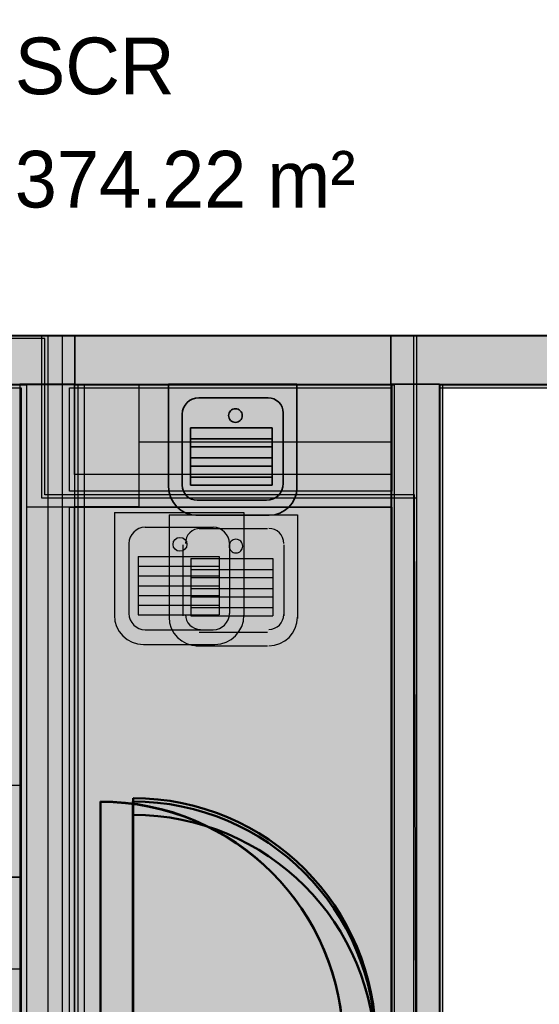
# Model space of a CAD drawing. Header units: metres. Extents: x -1 to 430, y -6 to 31.
# Tile 146 of 154: x 415.78 to 417.38, y 26.16 to 29.21. Entities that reach past the tile are written whole.
import ezdxf

# ---------------------------------------------------------------- set-up
doc = ezdxf.new("R2010")
doc.units = ezdxf.units.M
doc.linetypes.add('CONTINUA', pattern=[0])
for name, color, linetype, lineweight in [('3D P1 MURS EXISTENTS', 7, 'CONTINUA', 25), ('3D P2 MURS', 7, 'CONTINUA', 25), ('3D PA MURS', 7, 'CONTINUA', 25), ('3D PA MURS NOUS', 7, 'CONTINUA', 25), ('3D PB MURS', 7, 'CONTINUA', 25), ('3D PS-1 MUR', 7, 'CONTINUA', 25), ('3D PS-2 MUR', 7, 'CONTINUA', 25), ('3D PS-2 PILARS', 7, 'CONTINUA', 25), ('P1 CONSTRUÏDES REAL D´ACTUACIÓ', 7, 'CONTINUA', 25), ('P1 ESCALES 2D', 7, 'CONTINUA', 25), ('P2 CONSTRUÏDES REAL D´ACTUACIÓ', 7, 'CONTINUA', 25), ('P2 ESCALES 2D', 7, 'CONTINUA', 25), ('PA CONSTRUÏDES REAL', 7, 'CONTINUA', 25), ('PA ESCALES 2D', 7, 'CONTINUA', 25), ('PB CONSTRUÏDES REAL D´ACTUACIÓ', 7, 'CONTINUA', 25), ('PB ESCALES 2D', 7, 'CONTINUA', 25), ('PS-1 CONSTRUÏDES REAL D´ACTUACIÓ', 7, 'CONTINUA', 25), ('PS-1 ESCALES 2D', 7, 'CONTINUA', 25), ('PS-2 CONSTRUÏDES REAL D´ACTUACIÓ', 7, 'CONTINUA', 25)]:
    doc.layers.add(name, color=color, linetype=linetype, lineweight=lineweight)
doc.styles.add('Century Gothic', font='txt')

msp = doc.modelspace()

# ---------------------------------------------------------------- hatches: boundary and pattern name
at = {"layer": '3D P1 MURS EXISTENTS', "linetype": 'CONTINUA', "lineweight": 18, "true_color": 0xa0a0a0, "transparency": 33554687}
for points in [[(426.8464, 28.2282), (401.2904, 28.2282), (401.2607, 28.0782), (426.8153, 28.0782)], [(415.777, 28.0782), (415.777, 25.8895), (415.947, 25.8895), (415.947, 28.0782)], [(417.077, 26.0395), (417.077, 28.0782), (416.927, 28.0782), (416.927, 26.0395)], [(415.947, 27.6995), (416.927, 27.6995), (416.927, 27.7495), (415.947, 27.7495)]]:
    msp.add_hatch(color=253, dxfattribs=at).paths.add_polyline_path(points)
at = {"layer": '3D P2 MURS', "linetype": 'CONTINUA', "lineweight": 18, "true_color": 0xa0a0a0, "transparency": 33554687}
for points in [[(426.8464, 28.2282), (401.2904, 28.2282), (401.2587, 28.0682), (415.7808, 28.0682), (415.7808, 28.0683), (415.9308, 28.0683), (415.9308, 28.0682), (426.8132, 28.0682)], [(415.7808, 28.0683), (415.7808, 25.8895), (415.9308, 25.8895), (415.9308, 28.0683)], [(417.077, 26.0395), (417.077, 28.0682), (416.927, 28.0682), (416.927, 26.0395)], [(415.9308, 27.6995), (416.927, 27.6995), (416.927, 27.7495), (415.9308, 27.7495)]]:
    msp.add_hatch(color=253, dxfattribs=at).paths.add_polyline_path(points)
at = {"layer": '3D PA MURS', "linetype": 'CONTINUA', "lineweight": 18, "true_color": 0xa0a0a0, "transparency": 33554687}
for points in [[(415.9469, 28.2301), (405.7759, 28.2301), (405.7759, 28.0801), (415.9469, 28.0801)], [(421.287, 28.2301), (416.9247, 28.2301), (416.9247, 28.0801), (421.287, 28.0801)], [(415.7769, 28.0801), (415.7769, 25.8896), (415.9469, 25.8896), (415.9469, 28.0801)], [(417.0747, 26.0396), (417.0747, 28.0801), (416.9247, 28.0801), (416.9247, 26.0396)]]:
    msp.add_hatch(color=253, dxfattribs=at).paths.add_polyline_path(points)
at = {"layer": '3D PA MURS NOUS', "linetype": 'CONTINUA', "lineweight": 18, "transparency": 33554687}
msp.add_hatch(color=220, dxfattribs=at).paths.add_polyline_path([(416.9247, 28.2301), (415.9469, 28.2301), (415.9469, 28.0801), (416.9247, 28.0801)])
at = {"layer": '3D PB MURS', "linetype": 'CONTINUA', "lineweight": 18, "true_color": 0xa0a0a0, "transparency": 33554687}
for points in [[(421.2867, 28.2282), (407.2764, 28.2282), (407.2764, 28.0782), (408.7793, 28.0782), (408.7793, 28.0801), (408.8793, 28.0801), (408.8793, 28.0782), (421.2867, 28.0782)], [(415.7764, 28.0782), (415.7764, 25.8908), (415.9464, 25.8908), (415.9464, 28.0782)], [(417.0764, 26.0408), (417.0764, 28.0782), (416.9264, 28.0782), (416.9264, 26.0408)], [(415.9464, 27.7008), (416.9264, 27.7008), (416.9264, 27.8008), (415.9464, 27.8008)]]:
    msp.add_hatch(color=253, dxfattribs=at).paths.add_polyline_path(points)
at = {"layer": '3D PS-1 MUR', "linetype": 'CONTINUA', "lineweight": 18, "true_color": 0xa0a0a0, "transparency": 33554687}
for points in [[(426.8459, 28.2297), (403.2586, 28.2297), (403.2586, 28.0797), (426.8148, 28.0797)], [(415.7771, 28.0797), (415.7771, 26.0407), (415.9571, 26.0407), (415.9571, 28.0797)], [(417.0764, 26.0407), (417.0764, 28.0797), (416.9264, 28.0797), (416.9264, 26.0407)]]:
    msp.add_hatch(color=253, dxfattribs=at).paths.add_polyline_path(points)
at = {"layer": '3D PS-2 MUR', "linetype": 'CONTINUA', "lineweight": 18, "true_color": 0xa0a0a0, "transparency": 33554687}
for points in [[(421.0064, 28.2283), (400.7785, 28.2283), (400.7785, 28.0783), (412.4664, 28.0783), (412.4664, 28.0801), (412.6164, 28.0801), (412.6164, 28.0783), (421.0064, 28.0783)], [(415.7973, 28.0783), (415.7973, 25.9), (415.9773, 25.9), (415.9773, 28.0783)], [(417.0847, 26.05), (417.0847, 28.0783), (416.9347, 28.0783), (416.9347, 26.05)]]:
    msp.add_hatch(color=253, dxfattribs=at).paths.add_polyline_path(points)
at = {"layer": '3D PS-2 PILARS', "linetype": 'CONTINUA', "lineweight": 18, "transparency": 33554687}
msp.add_hatch(color=9, dxfattribs=at).paths.add_polyline_path([(415.7973, 27.7007), (416.1464, 27.7007), (416.1464, 28.0783), (415.7973, 28.0783)])
at = {"layer": 'P1 CONSTRUÏDES REAL D´ACTUACIÓ', "linetype": 'CONTINUA', "lineweight": 25, "true_color": 0x057044, "transparency": 33554687}
h = msp.add_hatch(color=116, dxfattribs=at)
h.paths.add_polyline_path([(421.4193, 25.975), (417.0052, 25.975), (417.0052, 28.2282), (410.7422, 28.2282), (410.7422, 28.0315), (408.9322, 28.0315), (408.9322, 27.6815), (406.0222, 27.6815), (406.0222, 27.8415), (405.6622, 27.8415), (405.6631, 28.0024), (404.3859, 28.0024), (404.3859, 28.2282), (400.7297, 28.2282), (397.681, 12.8406), (424.2907, 12.8406), (427.4796, 28.2282), (421.4193, 28.2282)])
h.paths.add_polyline_path([(416.467, 23.4895), (416.467, 22.1195), (415.6377, 22.1195), (414.1586, 21.5474), (413.399, 21.3696), (412.607, 21.3089), (411.1937, 20.8688), (410.3996, 20.8008), (409.6888, 21.2752), (409.6888, 22.1563), (409.3435, 22.4083), (408.4375, 22.9823), (407.6235, 23.3095), (407.6235, 24.1997), (410.8405, 24.1997), (410.8405, 24.2395), (417.4146, 24.2395), (417.4146, 23.4895)], flags=16)
h.paths.add_polyline_path([(406.1297, 24.2104), (406.1297, 23.476), (404.3723, 23.476), (404.3723, 24.2104)], flags=16)
at = {"layer": 'P2 CONSTRUÏDES REAL D´ACTUACIÓ', "linetype": 'CONTINUA', "lineweight": 25, "true_color": 0x057044, "transparency": 33554687}
h = msp.add_hatch(color=116, dxfattribs=at)
h.paths.add_polyline_path([(421.4193, 25.975), (417.0052, 25.975), (417.0052, 27.7274), (415.8448, 27.7274), (415.8448, 28.2282), (410.7422, 28.2282), (410.7422, 28.0315), (408.9322, 28.0315), (408.9322, 27.6815), (406.0222, 27.6815), (406.0222, 27.8415), (405.6622, 27.8415), (405.6631, 28.0024), (404.3859, 28.0024), (404.3859, 28.2282), (400.7297, 28.2282), (397.681, 12.8406), (424.2907, 12.8406), (427.4796, 28.2282), (421.4193, 28.2282)])
h.paths.add_polyline_path([(415.6377, 22.1195), (414.1586, 21.5474), (413.399, 21.3696), (412.607, 21.3089), (411.1937, 20.8688), (410.3996, 20.8008), (409.6888, 21.2752), (409.6888, 22.1563), (409.3435, 22.4083), (408.4375, 22.9823), (407.6235, 23.3095), (407.6235, 24.1997), (410.8405, 24.1997), (410.8405, 24.2395), (417.4146, 24.2395), (417.4146, 23.4895), (416.9678, 23.4895), (416.9678, 22.1195)], flags=16)
h.paths.add_polyline_path([(406.1297, 24.2104), (406.1297, 23.476), (404.3723, 23.476), (404.3723, 24.2104)], flags=16)
at = {"layer": 'PA CONSTRUÏDES REAL', "linetype": 'CONTINUA', "lineweight": 25, "transparency": 33554585}
h = msp.add_hatch(color=7, dxfattribs=at)
h.set_gradient(color1=(5, 112, 68), color2=(5, 112, 68), one_color=1, name='INVSPHERICAL')
h.paths.add_polyline_path([(416.9959, 28.2301), (408.8259, 28.2301), (408.8259, 27.7401), (405.7159, 27.7401), (405.7159, 28.2301), (401.3987, 28.2282), (401.4087, 23.5864), (404.4673, 23.5691), (404.4673, 24.2991), (410.0419, 24.2681), (410.0419, 22.0781), (406.8719, 22.0781), (406.8719, 17.4796), (405.6571, 17.4796), (405.657, 12.8406), (421.3098, 12.8406), (421.3098, 14.496), (421.357, 14.496), (421.357, 25.9701), (416.9959, 25.9701)], flags=0)
at = {"layer": 'PB CONSTRUÏDES REAL D´ACTUACIÓ', "linetype": 'CONTINUA', "lineweight": 25, "transparency": 33554585}
h = msp.add_hatch(color=7, dxfattribs=at)
h.set_gradient(color1=(5, 112, 68), color2=(5, 112, 68), one_color=1, name='INVSPHERICAL')
h.paths.add_polyline_path([(427.0726, 27.2446), (426.6426, 27.2446), (421.2472, 27.2408), (421.2364, 26.0408), (417.0014, 26.0408), (416.9976, 27.7386), (415.8542, 27.7386), (415.8542, 28.2208), (408.8273, 28.2208), (408.8273, 27.7843), (407.3211, 27.7843), (407.3211, 28.2208), (401.4064, 28.2208), (401.3979, 22.0852), (403.3079, 22.0852), (403.3075, 22.0208), (406.1395, 22.0208), (406.1344, 23.4771), (404.3844, 23.4771), (404.3844, 24.3171), (411.161, 24.2665), (411.161, 12.8406), (417.741, 12.8406), (417.741, 14.4665), (424.311, 14.4665), (426.3342, 24.229), (426.4272, 24.2096)], flags=0)
at = {"layer": 'PS-1 CONSTRUÏDES REAL D´ACTUACIÓ', "linetype": 'CONTINUA', "lineweight": 25, "transparency": 33554585}
h = msp.add_hatch(color=7, dxfattribs=at)
h.set_gradient(color1=(5, 112, 68), color2=(5, 112, 68), one_color=1, name='INVSPHERICAL')
h.paths.add_polyline_path([(414.077, 23.564), (416.0464, 23.564), (416.0464, 25.8907), (415.8648, 25.8907), (415.8648, 28.2297), (396.0164, 28.2297), (396.0164, 28.3639), (391.1497, 28.3639), (391.1497, 13.4839), (408.0223, 13.4839), (408.0223, 24.2199), (414.077, 24.2199)], flags=0)
at = {"layer": 'PS-2 CONSTRUÏDES REAL D´ACTUACIÓ', "linetype": 'CONTINUA', "lineweight": 25, "transparency": 33554585}
h = msp.add_hatch(color=7, dxfattribs=at)
h.set_gradient(color1=(5, 112, 68), color2=(5, 112, 68), one_color=1, name='INVSPHERICAL')
h.paths.add_polyline_path([(415.9095, 28.2282), (400.8536, 28.2282), (400.8514, 25.0757), (410.6414, 25.0757), (410.6414, 24.2257), (421.2214, 24.2257), (421.2214, 25.9739), (415.9095, 25.9739)], flags=0)

# ---------------------------------------------------------------- linework, layer by layer
at = {"layer": '3D P1 MURS EXISTENTS', "color": 7, "linetype": 'CONTINUA', "lineweight": 25, "transparency": 33554687}
for p, q in [((426.8464, 28.2282), (401.2904, 28.2282)), ((408.9875, 28.0782), (415.777, 28.0782)), ((415.777, 28.0782), (415.777, 25.8895)), ((415.947, 27.7495), (415.947, 28.0782)), ((415.947, 28.0782), (416.927, 28.0782)), ((416.927, 28.0782), (416.927, 27.7495)), ((417.077, 26.0395), (417.077, 28.0782)), ((417.077, 28.0782), (418.987, 28.0782)), ((416.927, 27.7495), (415.947, 27.7495)), ((415.947, 27.6995), (416.927, 27.6995)), ((415.947, 26.0395), (415.947, 27.6995)), ((416.927, 27.6995), (416.927, 26.0395))]:
    msp.add_line(p, q, dxfattribs=at)
at = {"layer": '3D P1 MURS EXISTENTS', "color": 202, "linetype": 'CONTINUA', "lineweight": 50, "transparency": 33554687}
msp.add_line((416.127, 25.9995), (416.127, 26.7495), dxfattribs=at)
msp.add_arc((416.127, 25.9995), 0.75, 0, 90, dxfattribs=at)
at = {"layer": '3D P2 MURS', "color": 7, "linetype": 'CONTINUA', "lineweight": 25, "transparency": 33554687}
for p, q in [((426.8464, 28.2282), (401.2904, 28.2282)), ((410.827, 28.0682), (415.7808, 28.0682)), ((415.7808, 28.0682), (415.7808, 25.8895)), ((415.9308, 28.0682), (416.927, 28.0682)), ((415.9308, 27.7495), (415.9308, 28.0682)), ((416.927, 28.0682), (416.927, 27.7495)), ((417.077, 28.0682), (418.987, 28.0682)), ((417.077, 26.0395), (417.077, 28.0682)), ((416.927, 27.7495), (415.9308, 27.7495)), ((415.9308, 27.6995), (416.927, 27.6995)), ((415.9308, 26.0395), (415.9308, 27.6995)), ((416.927, 27.6995), (416.927, 26.0395))]:
    msp.add_line(p, q, dxfattribs=at)
at = {"layer": '3D P2 MURS', "color": 202, "linetype": 'CONTINUA', "lineweight": 50, "transparency": 33554687}
msp.add_line((416.127, 25.9995), (416.127, 26.7495), dxfattribs=at)
msp.add_arc((416.127, 25.9995), 0.75, 0, 90, dxfattribs=at)
at = {"layer": '3D PA MURS', "color": 7, "linetype": 'CONTINUA', "lineweight": 25, "transparency": 33554687}
for p, q in [((415.9469, 28.2301), (405.7759, 28.2301)), ((415.9469, 28.0801), (415.9469, 28.2301)), ((421.287, 28.2301), (416.9247, 28.2301)), ((416.9247, 28.2301), (416.9247, 28.0801)), ((410.8271, 28.0801), (415.7769, 28.0801)), ((415.7769, 28.0801), (415.9469, 28.0801)), ((415.7769, 28.0801), (415.7769, 25.8896)), ((415.9469, 28.0801), (415.7769, 28.0801)), ((415.9469, 26.0396), (415.9469, 28.0801)), ((416.9247, 28.0801), (417.0747, 28.0801)), ((417.0747, 28.0801), (416.9247, 28.0801)), ((416.9247, 28.0801), (416.9247, 26.0396)), ((417.0747, 28.0801), (418.9874, 28.0801)), ((417.0747, 26.0396), (417.0747, 28.0801))]:
    msp.add_line(p, q, dxfattribs=at)
at = {"layer": '3D PA MURS', "color": 202, "linetype": 'CONTINUA', "lineweight": 50, "transparency": 33554687}
msp.add_line((416.027, 26.0396), (416.027, 26.7896), dxfattribs=at)
msp.add_arc((416.027, 26.0396), 0.75, 0, 90, dxfattribs=at)
at = {"layer": '3D PA MURS NOUS', "color": 7, "linetype": 'CONTINUA', "lineweight": 25, "transparency": 33554687}
for p, q in [((416.9247, 28.2301), (415.9469, 28.2301)), ((415.9469, 28.2301), (415.9469, 28.0801)), ((416.9247, 28.0801), (416.9247, 28.2301)), ((415.9469, 28.0801), (416.9247, 28.0801))]:
    msp.add_line(p, q, dxfattribs=at)
at = {"layer": '3D PA MURS NOUS', "color": 2, "lineweight": 35, "transparency": 33554687}
for p, q in [((416.2369, 28.0801), (416.634, 28.0801)), ((416.2369, 28.0801), (416.2369, 27.7593)), ((416.634, 28.0801), (416.634, 27.7608)), ((416.3302, 28.0379), (416.5448, 28.0379)), ((416.5917, 27.991), (416.5917, 27.7729)), ((416.2792, 27.9869), (416.2792, 27.7677)), ((416.3045, 27.945), (416.3045, 27.7677)), ((416.3045, 27.945), (416.5579, 27.945)), ((416.5579, 27.945), (416.5579, 27.7677)), ((416.3045, 27.9112), (416.5579, 27.9112)), ((416.3045, 27.8859), (416.5579, 27.8859)), ((416.3045, 27.8521), (416.5579, 27.8521)), ((416.3045, 27.8268), (416.5579, 27.8268)), ((416.3045, 27.7931), (416.5579, 27.7931)), ((416.3045, 27.7677), (416.5579, 27.7677)), ((416.3256, 27.7213), (416.5401, 27.7213)), ((416.3214, 27.6749), (416.548, 27.6749))]:
    msp.add_line(p, q, dxfattribs=at)
msp.add_lwpolyline([(416.465, 27.983), (416.4646, 27.9873), (416.4634, 27.9912), (416.4614, 27.9948), (416.4588, 27.9979), (416.4557, 28.0005), (416.4521, 28.0024), (416.4482, 28.0037), (416.4439, 28.0041), (416.4396, 28.0037), (416.4357, 28.0024), (416.4321, 28.0005), (416.429, 27.9979), (416.4264, 27.9948), (416.4244, 27.9912), (416.4232, 27.9873), (416.4228, 27.983), (416.4232, 27.9787), (416.4244, 27.9748), (416.4264, 27.9712), (416.429, 27.9681), (416.4321, 27.9655), (416.4357, 27.9636), (416.4396, 27.9623), (416.4439, 27.9619), (416.4482, 27.9623), (416.4521, 27.9636), (416.4557, 27.9655), (416.4588, 27.9681), (416.4614, 27.9712), (416.4634, 27.9748), (416.4646, 27.9787), (416.465, 27.983)], close=True, dxfattribs=at)
for points in [[(416.2369, 27.7635), (416.2387, 27.7456), (416.2439, 27.729), (416.2521, 27.7139), (416.2629, 27.7008), (416.276, 27.69), (416.2911, 27.6818), (416.3078, 27.6767), (416.3256, 27.6749)], [(416.2792, 27.7677), (416.2801, 27.7584), (416.2828, 27.7497), (416.2871, 27.7418), (416.2928, 27.7349), (416.2997, 27.7292), (416.3075, 27.7249), (416.3163, 27.7222), (416.3256, 27.7213)]]:
    msp.add_lwpolyline(points, dxfattribs=at)
for centre, radius, start, end in [((416.3302, 27.9869), 0.051, 90, 180), ((416.5448, 27.991), 0.0469, 0, 90), ((416.5401, 27.7729), 0.0516, 270, 0), ((416.548, 27.7608), 0.0859, 270, 0)]:
    msp.add_arc(centre, radius, start, end, dxfattribs=at)
at = {"layer": '3D PB MURS', "color": 7, "linetype": 'CONTINUA', "lineweight": 25, "transparency": 33554687}
for p, q in [((421.2867, 28.2282), (407.2764, 28.2282)), ((415.9464, 28.0782), (416.9264, 28.0782)), ((415.9464, 27.8008), (415.9464, 28.0782)), ((416.9264, 28.0782), (416.9264, 27.8008)), ((417.0764, 28.0782), (418.987, 28.0782)), ((417.0764, 26.0408), (417.0764, 28.0782)), ((416.9264, 27.8008), (415.9464, 27.8008)), ((415.9464, 27.7008), (416.9264, 27.7008)), ((415.9464, 26.0408), (415.9464, 27.7008)), ((416.9264, 27.7008), (416.9264, 26.0408))]:
    msp.add_line(p, q, dxfattribs=at)
at = {"layer": '3D PB MURS', "color": 202, "linetype": 'CONTINUA', "lineweight": 50, "transparency": 33554687}
msp.add_line((416.0264, 26.0408), (416.0264, 26.7908), dxfattribs=at)
msp.add_arc((416.0264, 26.0408), 0.75, 0, 90, dxfattribs=at)
at = {"layer": '3D PS-1 MUR', "color": 7, "linetype": 'CONTINUA', "lineweight": 25, "transparency": 33554687}
for p, q in [((426.8459, 28.2297), (403.2586, 28.2297)), ((408.0932, 28.0797), (415.7771, 28.0797)), ((415.7771, 28.0797), (415.7771, 26.0407)), ((415.9571, 26.0407), (415.9571, 28.0797)), ((415.9571, 28.0797), (416.9264, 28.0797)), ((416.9264, 28.0797), (416.9264, 26.0407)), ((417.0764, 26.0407), (417.0764, 28.0797)), ((417.0764, 28.0797), (418.9874, 28.0797))]:
    msp.add_line(p, q, dxfattribs=at)
at = {"layer": '3D PS-1 MUR', "color": 202, "linetype": 'CONTINUA', "lineweight": 50, "transparency": 33554687}
msp.add_line((416.1264, 26.0407), (416.1264, 26.7907), dxfattribs=at)
msp.add_arc((416.1264, 26.0407), 0.75, 0, 90, dxfattribs=at)
at = {"layer": '3D PS-2 MUR', "color": 7, "linetype": 'CONTINUA', "lineweight": 25, "transparency": 33554687}
for p, q in [((427.4771, 28.2282), (396.6664, 28.2282)), ((421.0064, 28.2283), (400.7785, 28.2283)), ((412.6164, 28.0783), (415.7973, 28.0783)), ((415.7973, 28.0783), (415.7973, 25.9)), ((415.9773, 26.05), (415.9773, 28.0783)), ((415.9773, 28.0783), (416.9347, 28.0783)), ((416.9347, 28.0783), (416.9347, 26.05)), ((417.0847, 26.05), (417.0847, 28.0783)), ((417.0847, 28.0783), (418.9874, 28.0783))]:
    msp.add_line(p, q, dxfattribs=at)
at = {"layer": '3D PS-2 MUR', "color": 202, "linetype": 'CONTINUA', "lineweight": 50, "transparency": 33554687}
msp.add_line((416.1273, 26.05), (416.1273, 26.8009), dxfattribs=at)
msp.add_arc((416.1273, 26.05), 0.7509, 0, 90, dxfattribs=at)
at = {"layer": '3D PS-2 PILARS', "color": 7, "linetype": 'CONTINUA', "lineweight": 25, "transparency": 33554687}
for p, q in [((416.1464, 28.0783), (415.7973, 28.0783)), ((415.7973, 28.0783), (415.7973, 27.7007)), ((416.1464, 27.7007), (416.1464, 28.0783)), ((415.7973, 27.7007), (416.1464, 27.7007))]:
    msp.add_line(p, q, dxfattribs=at)
at = {"layer": 'P1 CONSTRUÏDES REAL D´ACTUACIÓ', "color": 7, "linetype": 'CONTINUA', "lineweight": 25, "transparency": 33554687}
for p, q in [((417.0052, 28.2282), (410.7422, 28.2282)), ((417.0052, 25.975), (417.0052, 28.2282))]:
    msp.add_line(p, q, dxfattribs=at)
at = {"layer": 'P1 ESCALES 2D', "color": 7, "lineweight": 25, "transparency": 33554687}
for p, q in [((416.2385, 27.6767), (416.6355, 27.6767)), ((416.2385, 27.6767), (416.2385, 27.3559)), ((416.6355, 27.6767), (416.6355, 27.3559)), ((416.3314, 27.6345), (416.5426, 27.6345)), ((416.2807, 27.5838), (416.2807, 27.3643)), ((416.5933, 27.5838), (416.5933, 27.3643)), ((416.3061, 27.5416), (416.3061, 27.3643)), ((416.3061, 27.5416), (416.5595, 27.5416)), ((416.5595, 27.5416), (416.5595, 27.3643)), ((416.3061, 27.5078), (416.5595, 27.5078)), ((416.3061, 27.4825), (416.5595, 27.4825)), ((416.3061, 27.4488), (416.5595, 27.4488)), ((416.3061, 27.4234), (416.5595, 27.4234)), ((416.3061, 27.3897), (416.5595, 27.3897)), ((416.3061, 27.3643), (416.5595, 27.3643)), ((416.3314, 27.3137), (416.5426, 27.3137)), ((416.3229, 27.2715), (416.5426, 27.2715)), ((415.777, 26.8395), (414.607, 26.8395)), ((415.777, 26.5561), (414.607, 26.5561)), ((415.777, 26.2728), (414.607, 26.2728))]:
    msp.add_line(p, q, dxfattribs=at)
for points in [[(416.3356, 27.6345), (416.3263, 27.6335), (416.3175, 27.6308), (416.3096, 27.6266), (416.3028, 27.6209), (416.2971, 27.614), (416.2928, 27.6061), (416.2901, 27.5974), (416.2892, 27.5881)], [(416.5933, 27.5881), (416.5923, 27.5974), (416.5896, 27.6061), (416.5853, 27.614), (416.5797, 27.6209), (416.5728, 27.6266), (416.5649, 27.6308), (416.5562, 27.6335), (416.5468, 27.6345)], [(416.2385, 27.3601), (416.2403, 27.3422), (416.2454, 27.3256), (416.2536, 27.3105), (416.2645, 27.2974), (416.2776, 27.2866), (416.2926, 27.2784), (416.3093, 27.2733), (416.3272, 27.2715)], [(416.2892, 27.3686), (416.2901, 27.3592), (416.2928, 27.3505), (416.2971, 27.3426), (416.3028, 27.3357), (416.3096, 27.3301), (416.3175, 27.3258), (416.3263, 27.3231), (416.3356, 27.3221)], [(416.5468, 27.3221), (416.5562, 27.3231), (416.5649, 27.3258), (416.5728, 27.3301), (416.5797, 27.3357), (416.5853, 27.3426), (416.5896, 27.3505), (416.5923, 27.3592), (416.5933, 27.3686)], [(416.5468, 27.2715), (416.5647, 27.2733), (416.5813, 27.2784), (416.5964, 27.2866), (416.6095, 27.2974), (416.6203, 27.3105), (416.6285, 27.3256), (416.6337, 27.3422), (416.6355, 27.3601)]]:
    msp.add_lwpolyline(points, dxfattribs=at)
msp.add_lwpolyline([(416.4666, 27.5796), (416.4661, 27.5839), (416.4649, 27.5878), (416.4629, 27.5914), (416.4604, 27.5945), (416.4572, 27.5971), (416.4537, 27.5991), (416.4497, 27.6003), (416.4454, 27.6007), (416.4412, 27.6003), (416.4372, 27.5991), (416.4336, 27.5971), (416.4305, 27.5945), (416.4279, 27.5914), (416.426, 27.5878), (416.4247, 27.5839), (416.4243, 27.5796), (416.4247, 27.5754), (416.426, 27.5714), (416.4279, 27.5678), (416.4305, 27.5647), (416.4336, 27.5621), (416.4372, 27.5602), (416.4412, 27.5589), (416.4454, 27.5585), (416.4497, 27.5589), (416.4537, 27.5602), (416.4572, 27.5621), (416.4604, 27.5647), (416.4629, 27.5678), (416.4649, 27.5714), (416.4661, 27.5754), (416.4666, 27.5796)], close=True, dxfattribs=at)
at = {"layer": 'P2 CONSTRUÏDES REAL D´ACTUACIÓ', "color": 7, "linetype": 'CONTINUA', "lineweight": 25, "transparency": 33554687}
for p, q in [((415.8448, 28.2282), (410.7422, 28.2282)), ((415.8448, 27.7274), (415.8448, 28.2282)), ((417.0052, 27.7274), (415.8448, 27.7274)), ((417.0052, 25.975), (417.0052, 27.7274))]:
    msp.add_line(p, q, dxfattribs=at)
at = {"layer": 'P2 ESCALES 2D', "color": 7, "lineweight": 25, "transparency": 33554687}
for p, q in [((416.927, 27.6995), (415.947, 27.6995)), ((416.2385, 27.6767), (416.6355, 27.6767)), ((416.2385, 27.6767), (416.2385, 27.3559)), ((416.6355, 27.6767), (416.6355, 27.3559)), ((416.3314, 27.6345), (416.5426, 27.6345)), ((416.2807, 27.5838), (416.2807, 27.3643)), ((416.5933, 27.5838), (416.5933, 27.3643)), ((416.3061, 27.5416), (416.3061, 27.3643)), ((416.3061, 27.5416), (416.5595, 27.5416)), ((416.5595, 27.5416), (416.5595, 27.3643)), ((416.3061, 27.5078), (416.5595, 27.5078)), ((416.3061, 27.4825), (416.5595, 27.4825)), ((416.3061, 27.4488), (416.5595, 27.4488)), ((416.3061, 27.4234), (416.5595, 27.4234)), ((416.3061, 27.3897), (416.5595, 27.3897)), ((416.3061, 27.3643), (416.5595, 27.3643)), ((416.3314, 27.3137), (416.5426, 27.3137)), ((416.3229, 27.2715), (416.5426, 27.2715)), ((415.777, 26.8395), (414.607, 26.8395)), ((415.777, 26.5561), (414.607, 26.5561)), ((415.777, 26.2728), (414.607, 26.2728))]:
    msp.add_line(p, q, dxfattribs=at)
for points in [[(416.3356, 27.6345), (416.3263, 27.6335), (416.3175, 27.6308), (416.3096, 27.6266), (416.3028, 27.6209), (416.2971, 27.614), (416.2928, 27.6061), (416.2901, 27.5974), (416.2892, 27.5881)], [(416.5933, 27.5881), (416.5923, 27.5974), (416.5896, 27.6061), (416.5853, 27.614), (416.5797, 27.6209), (416.5728, 27.6266), (416.5649, 27.6308), (416.5562, 27.6335), (416.5468, 27.6345)], [(416.2385, 27.3601), (416.2403, 27.3422), (416.2454, 27.3256), (416.2536, 27.3105), (416.2645, 27.2974), (416.2776, 27.2866), (416.2926, 27.2784), (416.3093, 27.2733), (416.3272, 27.2715)], [(416.2892, 27.3686), (416.2901, 27.3592), (416.2928, 27.3505), (416.2971, 27.3426), (416.3028, 27.3357), (416.3096, 27.3301), (416.3175, 27.3258), (416.3263, 27.3231), (416.3356, 27.3221)], [(416.5468, 27.3221), (416.5562, 27.3231), (416.5649, 27.3258), (416.5728, 27.3301), (416.5797, 27.3357), (416.5853, 27.3426), (416.5896, 27.3505), (416.5923, 27.3592), (416.5933, 27.3686)], [(416.5468, 27.2715), (416.5647, 27.2733), (416.5813, 27.2784), (416.5964, 27.2866), (416.6095, 27.2974), (416.6203, 27.3105), (416.6285, 27.3256), (416.6337, 27.3422), (416.6355, 27.3601)]]:
    msp.add_lwpolyline(points, dxfattribs=at)
msp.add_lwpolyline([(416.4666, 27.5796), (416.4661, 27.5839), (416.4649, 27.5878), (416.4629, 27.5914), (416.4604, 27.5945), (416.4572, 27.5971), (416.4537, 27.5991), (416.4497, 27.6003), (416.4454, 27.6007), (416.4412, 27.6003), (416.4372, 27.5991), (416.4336, 27.5971), (416.4305, 27.5945), (416.4279, 27.5914), (416.426, 27.5878), (416.4247, 27.5839), (416.4243, 27.5796), (416.4247, 27.5754), (416.426, 27.5714), (416.4279, 27.5678), (416.4305, 27.5647), (416.4336, 27.5621), (416.4372, 27.5602), (416.4412, 27.5589), (416.4454, 27.5585), (416.4497, 27.5589), (416.4537, 27.5602), (416.4572, 27.5621), (416.4604, 27.5647), (416.4629, 27.5678), (416.4649, 27.5714), (416.4661, 27.5754), (416.4666, 27.5796)], close=True, dxfattribs=at)
at = {"layer": 'PA CONSTRUÏDES REAL', "color": 7, "linetype": 'CONTINUA', "lineweight": 25, "transparency": 33554687}
for p, q in [((416.9959, 28.2301), (408.8259, 28.2301)), ((416.9959, 25.9701), (416.9959, 28.2301))]:
    msp.add_line(p, q, dxfattribs=at)
at = {"layer": 'PA ESCALES 2D', "color": 7, "linetype": 'CONTINUA', "lineweight": 25, "transparency": 33554687}
for p, q in [((415.7769, 26.8396), (414.6069, 26.8396)), ((415.7769, 26.5563), (414.6069, 26.5563)), ((415.7769, 26.2729), (414.6069, 26.2729))]:
    msp.add_line(p, q, dxfattribs=at)
at = {"layer": 'PB CONSTRUÏDES REAL D´ACTUACIÓ', "color": 7, "linetype": 'CONTINUA', "lineweight": 25, "transparency": 33554687}
for p, q in [((415.8542, 28.2208), (408.8273, 28.2208)), ((415.8542, 27.7386), (415.8542, 28.2208)), ((416.9976, 27.7386), (415.8542, 27.7386)), ((417.0014, 26.0408), (416.9976, 27.7386))]:
    msp.add_line(p, q, dxfattribs=at)
at = {"layer": 'PB ESCALES 2D', "color": 7, "lineweight": 25, "transparency": 33554687}
for p, q in [((416.0695, 27.683), (416.4701, 27.683)), ((416.0695, 27.683), (416.0695, 27.3663)), ((416.4701, 27.683), (416.4701, 27.3663)), ((416.1646, 27.6379), (416.375, 27.6379)), ((416.1145, 27.5878), (416.1145, 27.3713)), ((416.4251, 27.5878), (416.4251, 27.3713)), ((416.1433, 27.5474), (416.1433, 27.3671)), ((416.1433, 27.5474), (416.3938, 27.5474)), ((416.3938, 27.5474), (416.3938, 27.3671)), ((416.1433, 27.5173), (416.3938, 27.5173)), ((416.1433, 27.4873), (416.3938, 27.4873)), ((416.1433, 27.4572), (416.3938, 27.4572)), ((416.1433, 27.4272), (416.3938, 27.4272)), ((416.1433, 27.3971), (416.3938, 27.3971)), ((416.1433, 27.3671), (416.3938, 27.3671)), ((416.1646, 27.3212), (416.375, 27.3212)), ((416.1596, 27.2761), (416.38, 27.2761))]:
    msp.add_line(p, q, dxfattribs=at)
msp.add_circle((416.2724, 27.5851), 0.0213, dxfattribs=at)
for centre, radius, start, end in [((416.1646, 27.5878), 0.0501, 90, 180), ((416.375, 27.5878), 0.0501, 0, 90), ((416.1596, 27.3663), 0.0902, 180, 270), ((416.1646, 27.3713), 0.0501, 180, 270), ((416.375, 27.3713), 0.0501, 270, 0), ((416.38, 27.3663), 0.0902, 270, 0)]:
    msp.add_arc(centre, radius, start, end, dxfattribs=at)
at = {"layer": 'PS-1 CONSTRUÏDES REAL D´ACTUACIÓ', "color": 7, "linetype": 'CONTINUA', "lineweight": 25, "transparency": 33554687}
for p, q in [((415.8648, 28.2297), (396.0164, 28.2297)), ((415.8648, 25.8907), (415.8648, 28.2297))]:
    msp.add_line(p, q, dxfattribs=at)
at = {"layer": 'PS-1 ESCALES 2D', "color": 7, "lineweight": 25, "transparency": 33554687}
for p, q in [((416.9264, 27.9007), (416.1464, 27.9007)), ((416.1464, 27.7007), (416.1464, 27.9007)), ((416.1464, 27.7007), (415.9464, 27.7007))]:
    msp.add_line(p, q, dxfattribs=at)
at = {"layer": 'PS-2 CONSTRUÏDES REAL D´ACTUACIÓ', "color": 7, "linetype": 'CONTINUA', "lineweight": 25, "transparency": 33554687}
for p, q in [((415.9095, 28.2282), (400.8536, 28.2282)), ((415.9095, 25.9739), (415.9095, 28.2282))]:
    msp.add_line(p, q, dxfattribs=at)

# ---------------------------------------------------------------- texts
at = {"layer": 'P1 CONSTRUÏDES REAL D´ACTUACIÓ', "color": 7, "linetype": 'CONTINUA', "lineweight": 25, "transparency": 33554687, "char_height": 0.175, "attachment_point": 7, "style": 'Century Gothic'}
for s, insert, width in [('SCR', (415.7616, 28.9734), 0.557083), ('374.22\\~m²', (415.7616, 28.6234), 1.201667)]:
    msp.add_mtext(s, dxfattribs=dict(at, insert=insert, width=width))
at = {"layer": 'P2 CONSTRUÏDES REAL D´ACTUACIÓ', "color": 7, "linetype": 'CONTINUA', "lineweight": 25, "transparency": 33554687, "insert": (414.5917, 28.6941), "char_height": 0.175, "width": 1.201667, "attachment_point": 7, "style": 'Century Gothic'}
msp.add_mtext('372.95\\~m²', dxfattribs=at)

doc.saveas('drawing.dxf')
